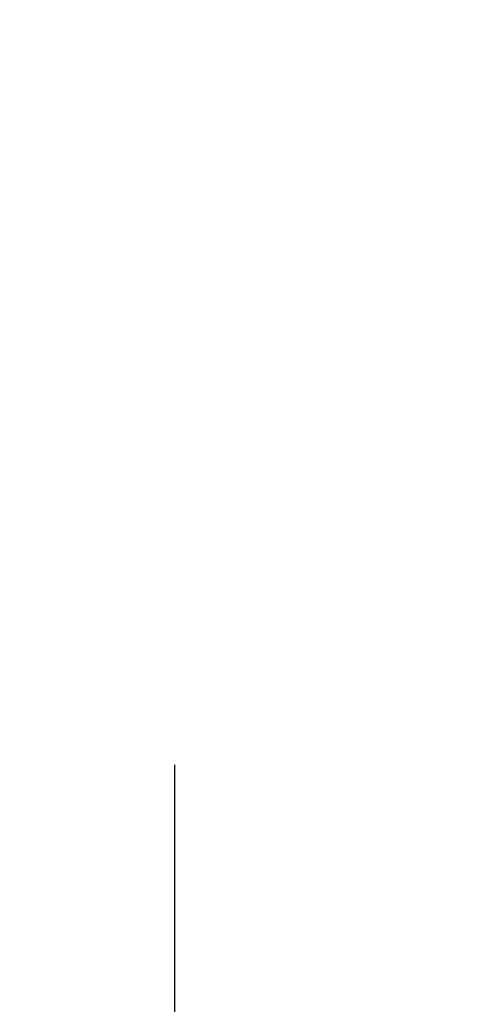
# Model space of a CAD drawing. Extents: x -388 to 987, y 70 to 322.
# Tile 3 of 16: x -320 to -285, y 177 to 253. Entities that reach past the tile are written whole.
import ezdxf
from ezdxf.enums import TextEntityAlignment as Align

# ---------------------------------------------------------------- set-up
doc = ezdxf.new("R2010")
doc.units = 0
doc.header["$MEASUREMENT"] = 0
doc.layers.add('B_ANNO_DIM', color=7, linetype='Continuous', lineweight=18)
doc.layers.add('B_ANNO_TEXT', color=7, linetype='Continuous', lineweight=18)
doc.styles.add('Annotative', font='calibri.ttf', dxfattribs={"height": 0.0625})
doc.styles.get("Standard").update_dxf_attribs({"font": 'calibri.ttf'})
doc.dimstyles.new('Annotative', dxfattribs={"dimscale": 0, "dimtxt": 0.0625, "dimasz": 0.0625, "dimexe": 0.03125, "dimexo": 0.03125, "dimgap": 0.03125, "dimtad": 1, "dimdec": 3, "dimzin": 3, "dimdsep": 46, "dimlunit": 4, "dimtxsty": 'Standard', "dimblk": 'OPEN30', "dimcen": 0.03125, "dimaunit": 1, "dimadec": 0, "dimazin": 3, "dimtfac": 0.75, "dimtdec": 3, "dimtofl": 0, "dimtmove": 0, "dimatfit": 3, "dimldrblk": 'OPEN30', "dimfxl": 1, "dimtfill": 1, "dimfrac": 1, "dimtolj": 1, "dimtzin": 0, "dimarcsym": 0})

# ---------------------------------------------------------------- blocks, each defined once
blk = doc.blocks.new('_Open30')
at = {"color": 0, "linetype": 'ByBlock', "lineweight": -2}
for p, q in [((-1, 0.268), (0, 0)), ((0, 0), (-1, -0.268)), ((0, 0), (-1, 0))]:
    blk.add_line(p, q, dxfattribs=at)
blk = doc.blocks.new('*D54')
at = {"layer": 'B_ANNO_DIM', "color": 0, "lineweight": -2, "transparency": 16777216}
for p, q in [((283.721, 136.328), (283.721, 99.275)), ((79.417, 125.131), (79.417, 99.275)), ((282.221, 100.025), (80.917, 100.025))]:
    blk.add_line(p, q, dxfattribs=at)
at = {"layer": 'Defpoints', "color": 0, "transparency": 16777216}
for p in [(283.721, 137.078), (79.417, 125.881), (79.417, 100.025)]:
    blk.add_point(p, dxfattribs=at)
at = {"layer": 'B_ANNO_DIM', "color": 0, "lineweight": -2, "transparency": 16777216, "xscale": 1.5, "yscale": 1.5, "zscale": 1.5, "rotation": 180}
blk.add_blockref('_Open30', (79.417, 100.025), dxfattribs=at)
at = {"layer": 'B_ANNO_DIM', "color": 0, "lineweight": -2, "transparency": 16777216, "xscale": 1.5, "yscale": 1.5, "zscale": 1.5}
blk.add_blockref('_Open30', (283.721, 100.025), dxfattribs=at)
at = {"layer": 'B_ANNO_DIM', "color": 0, "transparency": 16777216, "insert": (181.569, 101.542), "char_height": 1.5, "attachment_point": 5, "bg_fill": 3, "box_fill_scale": 1.25, "bg_fill_color": 256, "bg_fill_true_color": 13158600, "bg_fill_transparency": 0}
blk.add_mtext('\\A1;GIRDER LENGTH = "L"', dxfattribs=at)
blk = doc.blocks.new('INS_G36W_BASE')
at = {"layer": 'B_ANNO_TEXT', "transparency": 33554687, "style": 'Annotative'}
for tag, p in [('B#', (171.51858, 83.76078)), ('6LAPLENGTH', (206.48853, 83.75963))]:
    blk.add_attdef(tag, text='', height=1.5, dxfattribs=at).set_placement(p, align=Align.MIDDLE_CENTER)
at = {"layer": 'B_ANNO_DIM', "transparency": 33554687}
dim = blk.add_linear_dim(base=(79.41675, 100.02489), p1=(283.72141, 137.07822), p2=(79.41675, 125.88113), text='GIRDER LENGTH = "L"', dimstyle='Annotative', dxfattribs=at)
dim.commit()
dim.dimension.update_dxf_attribs({"geometry": '*D54', "text_midpoint": (181.56908, 101.5422)})

msp = doc.modelspace()

# ---------------------------------------------------------------- block references
msp.add_blockref('INS_G36W_BASE', (-387.987, 70.014))

doc.saveas('drawing.dxf')
